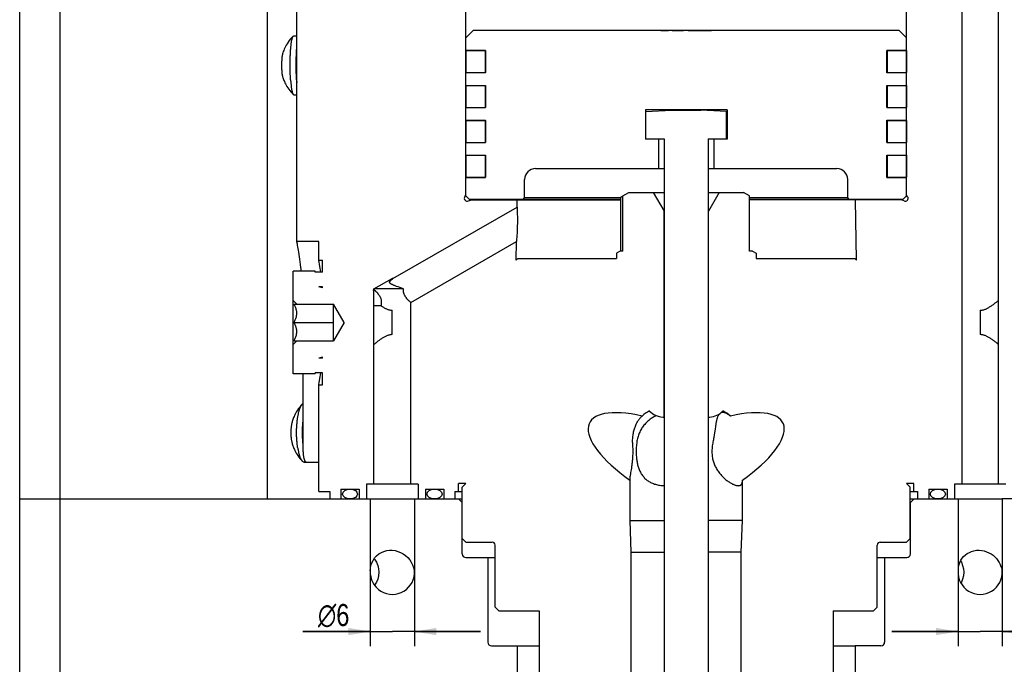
# Model space of a CAD drawing. Extents: x 0 to 1189, y 0 to 841.
# Tile 74 of 77: x 980 to 1114, y 517 to 604. Entities that reach past the tile are written whole.
import ezdxf

# ---------------------------------------------------------------- set-up
doc = ezdxf.new("R2010")
doc.units = 0
doc.header["$LTSCALE"] = 65.395
doc.layers.get('0').update_dxf_attribs({"linetype": 'CONTINUOUS'})
for name, color, linetype in [('MG46096_3D_N_45_R000_JG_BL12', 7, 'CONTINUOUS'), ('MG46_3D_PPU_WEB_BL11', 7, 'CONTINUOUS'), ('MG46_3D_PSUP_WEB_BL14', 7, 'CONTINUOUS')]:
    doc.layers.add(name, color=color, linetype=linetype)
doc.styles.get("Standard").update_dxf_attribs({"font": 'txt', "width": 0.8})
doc.styles.add('TEXTSTYLE_1', font='gdt', dxfattribs={"width": 0.8})
doc.dimstyles.new('DIMSTYLE_3', dxfattribs={"dimtxt": 3, "dimasz": 3, "dimexe": 2, "dimexo": 0, "dimgap": 0.75, "dimtad": 1, "dimtxsty": 'STANDARD', "dimblk": '_ARROW_FILLED', "dimblk1": '_ARROW_FILLED', "dimblk2": '_ARROW_FILLED', "dimcen": 0.09, "dimazin": 3, "dimtp": 0.1, "dimtm": 0.1, "dimtfac": 1, "dimtofl": 0, "dimtmove": 0, "dimatfit": 3, "dimtolj": 1})

# ---------------------------------------------------------------- blocks, each defined once
blk = doc.blocks.new('_ARROW_FILLED')
at = {"color": 0, "linetype": 'BYBLOCK'}
blk.add_solid([(0, 0), (-1, 0.167), (-1, -0.167)], dxfattribs=at)
blk = doc.blocks.new('*D18')
at = {"color": 2, "linetype": 'CONTINUOUS'}
for p, q in [((1108.2, 529.36), (1108.2, 519.08)), ((1114.2, 529.37), (1114.2, 519.08)), ((1108.2, 521.08), (1099.2, 521.08)), ((1099.2, 521.08), (1111.2, 521.08)), ((1124.54, 521.08), (1111.2, 521.08)), ((1114.2, 521.08), (1124.54, 521.08))]:
    blk.add_line(p, q, dxfattribs=at)
at = {"color": 2, "linetype": 'CONTINUOUS', "xscale": 3, "yscale": 3, "zscale": 3}
blk.add_blockref('_ARROW_FILLED', (1108.2, 521.08), dxfattribs=at)
at = {"color": 2, "linetype": 'CONTINUOUS', "xscale": 3, "yscale": 3, "zscale": 3, "rotation": 180}
blk.add_blockref('_ARROW_FILLED', (1114.2, 521.08), dxfattribs=at)
at = {"color": 2, "linetype": 'CONTINUOUS', "insert": (1118.19, 524.83), "char_height": 3, "width": 9.5357, "attachment_point": 1, "style": 'TEXTSTYLE_1'}
blk.add_mtext('{\\Fgdt;n}\\Ftxt;6', dxfattribs=at)
blk = doc.blocks.new('*D19')
at = {"color": 2, "linetype": 'CONTINUOUS'}
for p, q in [((1028.2, 529.37), (1028.2, 519.08)), ((1034.2, 529.37), (1034.2, 519.08)), ((1028.2, 521.08), (1019, 521.08)), ((1019, 521.08), (1031.2, 521.08)), ((1043.2, 521.08), (1031.2, 521.08)), ((1034.2, 521.08), (1043.2, 521.08))]:
    blk.add_line(p, q, dxfattribs=at)
at = {"color": 2, "linetype": 'CONTINUOUS', "xscale": 3, "yscale": 3, "zscale": 3}
blk.add_blockref('_ARROW_FILLED', (1028.2, 521.08), dxfattribs=at)
at = {"color": 2, "linetype": 'CONTINUOUS', "xscale": 3, "yscale": 3, "zscale": 3, "rotation": 180}
blk.add_blockref('_ARROW_FILLED', (1034.2, 521.08), dxfattribs=at)
at = {"color": 2, "linetype": 'CONTINUOUS', "insert": (1025.35, 524.83), "char_height": 3, "width": 9.5357, "attachment_point": 3, "style": 'TEXTSTYLE_1'}
blk.add_mtext('{\\Fgdt;n}\\Ftxt;6', dxfattribs=at)
blk = doc.blocks.new('MG46_3D_PPU_WEB_BL11', base_point=(604.15, 524.71))
at = {"layer": 'MG46_3D_PPU_WEB_BL11', "color": 7, "linetype": 'CONTINUOUS'}
for p, q in [((980.48, 443.15), (980.48, 539.15)), ((980.48, 539.15), (1034.2, 539.15)), ((986, 443.15), (986, 539.15)), ((1028.2, 539.15), (1028.2, 529.37)), ((1034.2, 539.15), (1034.2, 529.37)), ((1034.2, 539.15), (1040.7, 539.15)), ((1040.7, 538.65), (1040.2, 539.15)), ((1101.7, 539.15), (1102.1, 539.15)), ((1101.7, 538.65), (1102.2, 539.15)), ((1102.2, 539.15), (1114.2, 539.15)), ((1108.2, 539.15), (1108.2, 529.36)), ((1156.41, 539.15), (1114.2, 539.15)), ((1114.2, 539.15), (1114.2, 529.37)), ((1040.7, 531.65), (1040.7, 538.65)), ((1101.7, 531.65), (1101.7, 538.65)), ((1041.2, 531.15), (1045.2, 531.15)), ((1044.2, 531.15), (1044.2, 519.65)), ((1097.2, 531.15), (1101.2, 531.15)), ((1098.2, 531.15), (1098.2, 519.65)), ((1108.53, 530.7), (1108.65, 530.52)), ((1108.65, 530.52), (1108.82, 530.08)), ((1044.7, 519.15), (1051.2, 519.15)), ((1048.2, 519.15), (1048.2, 460.37)), ((1091.2, 519.15), (1094.15, 519.15)), ((1097.7, 519.15), (1094.2, 519.15)), ((1094.2, 519.15), (1094.2, 460.37))]:
    blk.add_line(p, q, dxfattribs=at)
for points in [[(1028.2, 529.36), (1028.22, 529.71), (1028.29, 530.06), (1028.4, 530.42), (1028.57, 530.77), (1028.79, 531.1), (1029.06, 531.4), (1029.36, 531.65), (1029.7, 531.85), (1030.06, 532), (1030.43, 532.1), (1030.8, 532.15), (1030.99, 532.15)], [(1030.99, 532.15), (1031.18, 532.15), (1031.57, 532.1), (1031.94, 532), (1032.31, 531.86), (1032.67, 531.66), (1033, 531.43), (1033.3, 531.15), (1033.56, 530.84), (1033.78, 530.51), (1033.95, 530.16), (1034.07, 529.82)], [(1108.26, 529.94), (1108.33, 530.23), (1108.44, 530.5), (1108.57, 530.78), (1108.75, 531.05), (1108.95, 531.29), (1109.19, 531.51), (1109.44, 531.7), (1109.73, 531.86), (1110.03, 531.99), (1110.36, 532.09), (1110.7, 532.14), (1110.99, 532.15)], [(1110.99, 532.15), (1111.06, 532.15), (1111.41, 532.12), (1111.75, 532.06), (1112.08, 531.95), (1112.4, 531.82), (1112.69, 531.65), (1112.95, 531.46), (1113.2, 531.25), (1113.43, 531.01), (1113.62, 530.75), (1113.79, 530.48), (1113.93, 530.22), (1114.03, 529.94)], [(1028.72, 531), (1028.79, 530.92), (1029.03, 530.52), (1029.21, 530.08), (1029.32, 529.62), (1029.36, 529.15)], [(1034.07, 529.82), (1034.15, 529.48), (1034.2, 529.15)], [(1108.82, 530.08), (1108.93, 529.62), (1108.97, 529.15)], [(1114.03, 529.94), (1114.09, 529.75), (1114.14, 529.56), (1114.17, 529.36)], [(1029.36, 529.15), (1029.32, 528.68), (1029.21, 528.23), (1029.03, 527.79), (1028.79, 527.39), (1028.78, 527.38)], [(1108.97, 529.15), (1108.93, 528.68), (1108.82, 528.23), (1108.65, 527.79), (1108.58, 527.69)]]:
    blk.add_lwpolyline(points, dxfattribs=at)
for centre, start, end in [((1041.2, 531.65), 180, 270), ((1101.2, 531.65), 270, 360), ((1044.7, 519.65), 180, 270), ((1097.7, 519.65), 270, 360)]:
    blk.add_arc(centre, 0.5, start, end, dxfattribs=at)
for centre, start_param in [((1031.2, 529.15), 3.072884), ((1111.2, 529.15), 3.071916)]:
    blk.add_ellipse(centre, major_axis=(3.01, 0), ratio=0.997564, start_param=start_param, end_param=6.351996, dxfattribs=at)
blk = doc.blocks.new('MG46096_3D_N_45_R000_JG_BL12', base_point=(605.63, 511.41))
at = {"layer": 'MG46096_3D_N_45_R000_JG_BL12', "color": 7, "linetype": 'CONTINUOUS'}
for p, q in [((1018.2, 574.15), (1018.2, 628.7)), ((1108.7, 621.35), (1108.7, 541.15)), ((1113.7, 541.15), (1113.7, 621.35)), ((1041.2, 580.49), (1041.2, 619.85)), ((1101.2, 580.49), (1101.2, 619.85)), ((1017.78, 602.15), (1018.2, 602.15)), ((1041.21, 601.9), (1042.21, 602.9)), ((1041.21, 600.17), (1041.21, 601.9)), ((1100.19, 602.9), (1042.21, 602.9)), ((1067.74, 602.85), (1067.74, 602.9)), ((1068.79, 602.85), (1067.74, 602.85)), ((1068.2, 602.9), (1068.2, 602.85)), ((1068.75, 602.9), (1068.75, 602.85)), ((1068.79, 602.85), (1068.79, 602.9)), ((1069.29, 602.85), (1069.29, 602.9)), ((1070.84, 602.85), (1069.29, 602.85)), ((1069.37, 602.9), (1069.37, 602.85)), ((1069.62, 602.9), (1069.62, 602.85)), ((1069.9, 602.9), (1069.9, 602.85)), ((1070.21, 602.9), (1070.21, 602.85)), ((1070.45, 602.9), (1070.45, 602.85)), ((1070.63, 602.9), (1070.63, 602.85)), ((1070.84, 602.85), (1070.84, 602.9)), ((1071.46, 602.85), (1071.46, 602.9)), ((1074.66, 602.85), (1071.46, 602.85)), ((1072.58, 602.9), (1072.58, 602.85)), ((1074.66, 602.85), (1074.66, 602.9)), ((1101.19, 601.9), (1100.19, 602.9)), ((1101.19, 600.17), (1101.19, 601.9)), ((1018.12, 598.93), (1018.13, 599.19)), ((1043.9, 600.17), (1041.21, 600.17)), ((1041.21, 600.15), (1041.21, 597.16)), ((1041.21, 600.15), (1043.9, 600.15)), ((1043.86, 600.15), (1043.86, 597.16)), ((1043.9, 597.14), (1043.9, 600.17)), ((1098.5, 597.14), (1098.5, 600.17)), ((1101.19, 600.17), (1098.5, 600.17)), ((1098.5, 600.15), (1101.19, 600.15)), ((1098.54, 600.15), (1098.54, 597.16)), ((1101.19, 600.15), (1101.19, 597.16)), ((1017.29, 598.68), (1017.3, 598.93)), ((1017.29, 598.42), (1017.29, 598.68)), ((1017.29, 598.15), (1017.29, 598.42)), ((1017.29, 597.89), (1017.29, 598.15)), ((1017.29, 597.63), (1017.29, 597.89)), ((1018.11, 598.68), (1018.12, 598.93)), ((1018.11, 598.42), (1018.11, 598.68)), ((1018.11, 598.15), (1018.11, 598.42)), ((1018.11, 597.89), (1018.11, 598.15)), ((1018.11, 597.63), (1018.11, 597.89)), ((1017.3, 597.37), (1017.29, 597.63)), ((1017.3, 597.12), (1017.3, 597.37)), ((1017.31, 596.87), (1017.3, 597.12)), ((1018.12, 597.37), (1018.11, 597.63)), ((1018.13, 597.12), (1018.12, 597.37)), ((1018.14, 596.87), (1018.13, 597.12)), ((1041.21, 597.16), (1043.9, 597.16)), ((1041.21, 595.42), (1041.21, 597.14)), ((1043.9, 597.14), (1041.21, 597.14)), ((1098.5, 597.16), (1101.19, 597.16)), ((1101.19, 597.14), (1098.5, 597.14)), ((1101.19, 595.42), (1101.19, 597.14)), ((1041.21, 595.42), (1043.9, 595.42)), ((1041.21, 595.4), (1041.21, 592.41)), ((1041.21, 595.4), (1043.9, 595.4)), ((1043.86, 595.4), (1043.86, 592.41)), ((1043.9, 592.39), (1043.9, 595.42)), ((1098.5, 592.39), (1098.5, 595.42)), ((1098.5, 595.42), (1101.19, 595.42)), ((1098.5, 595.4), (1101.19, 595.4)), ((1098.54, 595.4), (1098.54, 592.41)), ((1101.19, 595.4), (1101.19, 592.41)), ((1017.78, 594.15), (1018.2, 594.15)), ((1041.21, 592.41), (1043.9, 592.41)), ((1041.21, 590.67), (1041.21, 592.39)), ((1041.21, 592.39), (1043.9, 592.39)), ((1098.5, 592.41), (1101.19, 592.41)), ((1098.5, 592.39), (1101.19, 592.39)), ((1101.19, 590.67), (1101.19, 592.39)), ((1065.64, 592.1), (1065.64, 588.1)), ((1076.77, 592.1), (1065.64, 592.1)), ((1065.7, 591.87), (1069.2, 592.05)), ((1065.7, 588.15), (1065.7, 591.87)), ((1069.2, 592.05), (1073.2, 592.05)), ((1076.7, 591.87), (1073.2, 592.05)), ((1076.7, 588.15), (1076.7, 591.87)), ((1076.77, 592.1), (1076.77, 588.1)), ((1041.21, 590.67), (1043.9, 590.67)), ((1041.21, 590.65), (1041.21, 587.66)), ((1041.21, 590.65), (1043.9, 590.65)), ((1043.86, 590.65), (1043.86, 587.66)), ((1043.9, 587.64), (1043.9, 590.67)), ((1098.5, 587.64), (1098.5, 590.67)), ((1098.5, 590.67), (1101.19, 590.67)), ((1098.5, 590.65), (1101.19, 590.65)), ((1098.54, 590.65), (1098.54, 587.66)), ((1101.19, 590.65), (1101.19, 587.66)), ((1041.21, 587.66), (1043.9, 587.66)), ((1041.21, 585.92), (1041.21, 587.64)), ((1041.21, 587.64), (1043.9, 587.64)), ((1068.2, 588.1), (1065.64, 588.1)), ((1065.7, 588.15), (1068.2, 588.15)), ((1067.45, 588.1), (1067.45, 584.1)), ((1068.2, 588.15), (1068.2, 472.29)), ((1074.2, 588.15), (1074.2, 472.29)), ((1074.2, 588.15), (1076.7, 588.15)), ((1076.77, 588.1), (1074.2, 588.1)), ((1074.95, 588.1), (1074.95, 584.1)), ((1098.5, 587.66), (1101.19, 587.66)), ((1098.5, 587.64), (1101.19, 587.64)), ((1101.19, 585.92), (1101.19, 587.64)), ((1041.21, 585.92), (1043.9, 585.92)), ((1041.21, 585.9), (1041.21, 582.91)), ((1041.21, 585.9), (1043.9, 585.9)), ((1043.86, 585.9), (1043.86, 582.91)), ((1043.9, 582.89), (1043.9, 585.92)), ((1098.5, 582.89), (1098.5, 585.92)), ((1098.5, 585.92), (1101.19, 585.92)), ((1098.5, 585.9), (1101.19, 585.9)), ((1098.54, 585.9), (1098.54, 582.91)), ((1101.19, 585.9), (1101.19, 582.91)), ((1050.7, 584.1), (1068.2, 584.1)), ((1074.2, 584.1), (1091.7, 584.1)), ((1041.21, 582.91), (1043.9, 582.91)), ((1041.21, 580.4), (1041.21, 582.89)), ((1041.21, 582.89), (1043.9, 582.89)), ((1049.2, 580.1), (1049.2, 582.6)), ((1093.2, 580.1), (1093.2, 582.6)), ((1098.5, 582.91), (1101.19, 582.91)), ((1098.5, 582.89), (1101.19, 582.89)), ((1101.19, 580.4), (1101.19, 582.89)), ((1041.06, 580.27), (1041.2, 580.49)), ((1041.71, 579.9), (1041.21, 580.4)), ((1062.57, 580.38), (1063.4, 580.85)), ((1062.57, 572.85), (1062.57, 580.38)), ((1063.4, 580.85), (1068.2, 580.85)), ((1066.7, 580.85), (1068.18, 578.3)), ((1074.2, 580.85), (1079, 580.85)), ((1075.7, 580.85), (1074.23, 578.3)), ((1079.83, 580.38), (1079, 580.85)), ((1079.83, 572.85), (1079.83, 580.38)), ((1100.69, 579.9), (1101.19, 580.4)), ((1101.34, 580.27), (1101.2, 580.49)), ((1041.56, 579.69), (1041.96, 579.85)), ((1062.24, 579.9), (1041.71, 579.9)), ((1041.96, 579.85), (1062.24, 579.85)), ((1048.17, 578.85), (1048.19, 579.85)), ((1049, 579.9), (1049.2, 580.1)), ((1062.24, 580.1), (1049.2, 580.1)), ((1062.24, 580.16), (1062.24, 572.85)), ((1093.2, 580.1), (1079.83, 580.1)), ((1100.69, 579.9), (1079.83, 579.9)), ((1100.45, 579.85), (1079.83, 579.85)), ((1093.4, 579.9), (1093.2, 580.1)), ((1094.36, 571.63), (1094.22, 579.85)), ((1100.85, 579.69), (1100.45, 579.85)), ((1031.29, 569.11), (1048.17, 578.85)), ((1048.17, 578.85), (1048.18, 578.76)), ((1048.18, 578.76), (1048.18, 578.61)), ((1048.18, 578.61), (1048.19, 578.47)), ((1048.19, 578.47), (1048.2, 578.28)), ((1048.2, 578.28), (1048.2, 578.14)), ((1048.2, 578.14), (1048.21, 577.99)), ((1048.21, 577.99), (1048.21, 577.81)), ((1048.21, 577.81), (1048.22, 577.63)), ((1048.22, 577.63), (1048.22, 577.44)), ((1068.18, 550.25), (1068.18, 578.3)), ((1068.18, 578.3), (1068.2, 578.3)), ((1074.23, 550.25), (1074.23, 578.3)), ((1048.22, 576.56), (1048.21, 576.33)), ((1048.21, 576.33), (1048.21, 576.1)), ((1048.22, 577.44), (1048.22, 577.23)), ((1048.22, 577.23), (1048.22, 577.01)), ((1048.22, 577.01), (1048.22, 576.79)), ((1048.22, 576.79), (1048.22, 576.56)), ((1048.15, 574.91), (1048.13, 574.7)), ((1048.16, 575.08), (1048.15, 574.91)), ((1048.17, 575.26), (1048.16, 575.08)), ((1048.18, 575.46), (1048.17, 575.26)), ((1048.19, 575.66), (1048.18, 575.46)), ((1048.2, 575.88), (1048.19, 575.66)), ((1048.21, 576.1), (1048.2, 575.88)), ((1021.2, 574.15), (1018.2, 574.15)), ((1018.28, 573.79), (1018.26, 573.92)), ((1018.31, 573.63), (1018.28, 573.79)), ((1018.35, 573.44), (1018.31, 573.63)), ((1021.2, 571.65), (1021.2, 574.15)), ((1033.7, 565.88), (1048.09, 574.19)), ((1048.04, 571.63), (1048.09, 574.19)), ((1048.1, 574.35), (1048.09, 574.19)), ((1048.12, 574.52), (1048.1, 574.35)), ((1048.13, 574.7), (1048.12, 574.52)), ((1018.39, 573.23), (1018.35, 573.44)), ((1018.43, 572.98), (1018.39, 573.23)), ((1018.47, 572.72), (1018.43, 572.98)), ((1018.52, 572.42), (1018.47, 572.72)), ((1018.56, 572.1), (1018.52, 572.42)), ((1062.2, 572.85), (1061.7, 572.57)), ((1061.7, 572.57), (1061.7, 571.85)), ((1062.57, 572.85), (1062.2, 572.85)), ((1080.2, 572.85), (1079.83, 572.85)), ((1080.2, 572.85), (1080.7, 572.57)), ((1080.7, 572.57), (1080.7, 571.85)), ((1018.61, 571.76), (1018.56, 572.1)), ((1018.66, 571.4), (1018.61, 571.76)), ((1018.71, 571.02), (1018.66, 571.4)), ((1021.22, 571.56), (1021.2, 571.65)), ((1021.2, 571.65), (1021.7, 571.65)), ((1021.26, 571.34), (1021.22, 571.56)), ((1021.29, 571.09), (1021.26, 571.34)), ((1021.34, 570.78), (1021.29, 571.09)), ((1021.7, 570.01), (1021.7, 571.65)), ((1048.27, 571.85), (1048.04, 571.63)), ((1048.27, 571.85), (1061.7, 571.85)), ((1080.7, 571.85), (1094.13, 571.85)), ((1094.13, 571.85), (1094.36, 571.63)), ((1017.7, 556.15), (1017.7, 570.15)), ((1020.7, 570.15), (1017.7, 570.15)), ((1020.7, 570.01), (1020.7, 570.15)), ((1021.7, 570.01), (1020.7, 570.01)), ((1021.38, 570.54), (1021.34, 570.78)), ((1021.42, 570.27), (1021.38, 570.54)), ((1021.46, 570.01), (1021.42, 570.27)), ((1028.7, 567.71), (1031.2, 569.15)), ((1031.13, 569), (1031.16, 569.02)), ((1031.16, 569.02), (1031.18, 569.03)), ((1031.29, 569.11), (1031.2, 569.15)), ((1031.22, 569.06), (1031.24, 569.08)), ((1031.24, 569.08), (1031.27, 569.09)), ((1021.7, 567.88), (1021.2, 568.02)), ((1021.7, 568.02), (1021.2, 568.02)), ((1021.7, 567.88), (1021.7, 568.02)), ((1028.59, 567.55), (1028.7, 567.61)), ((1028.7, 567.44), (1028.59, 567.55)), ((1028.7, 567.61), (1028.7, 567.71)), ((1032.7, 567.71), (1028.7, 567.71)), ((1028.7, 567.61), (1028.7, 567.61)), ((1028.7, 567.61), (1028.74, 567.58)), ((1028.7, 541.15), (1028.7, 567.44)), ((1032.22, 567.89), (1031.99, 567.98)), ((1032.58, 567.75), (1032.22, 567.89)), ((1032.7, 567.71), (1032.58, 567.75)), ((1018.2, 565.65), (1017.7, 566.15)), ((1017.82, 565.65), (1023.2, 565.65)), ((1023.2, 560.65), (1023.2, 565.65)), ((1024.65, 563.15), (1023.2, 565.65)), ((1033.7, 565.88), (1033.67, 565.91)), ((1033.7, 541.15), (1033.7, 565.88)), ((1033.7, 565.88), (1033.7, 565.88)), ((1113.43, 565.93), (1113.51, 565.99)), ((1113.51, 565.99), (1113.57, 566.05)), ((1113.57, 566.05), (1113.65, 566.11)), ((1113.65, 566.11), (1113.7, 566.15)), ((1031.2, 561.5), (1031.2, 564.81)), ((1111.2, 564.81), (1111.2, 561.5)), ((1017.82, 563.15), (1023.2, 563.15)), ((1024.65, 563.15), (1023.2, 560.65)), ((1018.2, 560.65), (1017.7, 560.15)), ((1017.82, 560.65), (1023.2, 560.65)), ((1028.76, 560.2), (1028.7, 560.15)), ((1028.83, 560.26), (1028.76, 560.2)), ((1028.9, 560.31), (1028.83, 560.26)), ((1028.98, 560.38), (1028.9, 560.31)), ((1113.43, 560.38), (1113.33, 560.46)), ((1113.51, 560.31), (1113.43, 560.38)), ((1113.57, 560.26), (1113.51, 560.31)), ((1113.65, 560.2), (1113.57, 560.26)), ((1113.7, 560.15), (1113.65, 560.2)), ((1021.7, 558.42), (1021.2, 558.29)), ((1021.7, 558.29), (1021.2, 558.29)), ((1021.7, 558.29), (1021.7, 558.42)), ((1020.7, 556.15), (1017.7, 556.15)), ((1019.07, 546.07), (1019.07, 556.15)), ((1020.7, 556.15), (1020.7, 556.29)), ((1021.7, 556.29), (1020.7, 556.29)), ((1021.42, 556.04), (1021.46, 556.29)), ((1021.7, 554.65), (1021.7, 556.29)), ((1021.21, 554.69), (1021.26, 554.97)), ((1021.26, 554.97), (1021.29, 555.21)), ((1021.29, 555.21), (1021.34, 555.53)), ((1021.34, 555.53), (1021.38, 555.77)), ((1021.38, 555.77), (1021.42, 556.04)), ((1021.2, 554.65), (1021.21, 554.69)), ((1021.2, 540.15), (1021.2, 554.65)), ((1021.2, 554.65), (1021.7, 554.65)), ((1066.2, 551.09), (1066.2, 551.12)), ((1076.2, 551.09), (1076.2, 551.12)), ((1068, 550.25), (1068.2, 550.25)), ((1074.2, 550.25), (1074.4, 550.25)), ((1075.13, 548.68), (1075, 547.82)), ((1019.21, 544.15), (1021.2, 544.15)), ((1063.68, 542.74), (1063.74, 543.09)), ((1063.74, 543.09), (1063.78, 543.33)), ((1063.55, 536.2), (1063.55, 541.67)), ((1063.64, 542.51), (1063.68, 542.74)), ((1078.85, 536.2), (1078.85, 541.67)), ((1021.2, 540.15), (1022.7, 540.15)), ((1022.7, 540.15), (1022.7, 539.15)), ((1024.2, 540.45), (1024.2, 539.15)), ((1024.2, 540.45), (1026.7, 540.45)), ((1026.7, 540.45), (1026.7, 539.15)), ((1027.7, 541.15), (1027.7, 539.15)), ((1034.7, 541.15), (1027.7, 541.15)), ((1034.7, 541.15), (1034.7, 539.15)), ((1035.7, 540.45), (1035.7, 539.15)), ((1035.7, 540.45), (1038.2, 540.45)), ((1038.2, 540.45), (1038.2, 539.15)), ((1039.7, 540.15), (1039.7, 539.15)), ((1039.7, 540.15), (1040.7, 540.15)), ((1040.2, 540.15), (1040.2, 541.25)), ((1041.2, 541.25), (1040.2, 541.25)), ((1041.2, 541.25), (1040.7, 540.75)), ((1040.7, 533.75), (1040.7, 540.75)), ((1102.2, 541.25), (1101.2, 541.25)), ((1101.2, 541.25), (1101.7, 540.75)), ((1101.7, 533.75), (1101.7, 540.75)), ((1101.7, 540.15), (1102.7, 540.15)), ((1102.2, 540.15), (1102.2, 541.25)), ((1102.7, 540.15), (1102.7, 539.15)), ((1104.2, 540.45), (1106.7, 540.45)), ((1104.2, 540.45), (1104.2, 539.15)), ((1106.7, 540.45), (1106.7, 539.15)), ((1114.7, 541.15), (1107.7, 541.15)), ((1107.7, 541.15), (1107.7, 539.15)), ((1022.7, 539.15), (1024.2, 539.15)), ((1026.7, 539.15), (1027.7, 539.15)), ((1034.7, 539.15), (1035.7, 539.15)), ((1038.2, 539.15), (1039.7, 539.15)), ((1102.7, 539.15), (1104.2, 539.15)), ((1106.7, 539.15), (1107.7, 539.15)), ((1063.7, 531.9), (1063.55, 536.2)), ((1063.55, 536.2), (1068.2, 536.2)), ((1078.85, 536.2), (1074.2, 536.2)), ((1078.7, 531.9), (1078.85, 536.2)), ((1041.2, 533.25), (1040.7, 533.75)), ((1101.2, 533.25), (1101.7, 533.75)), ((1041.2, 533.25), (1044.8, 533.25)), ((1045.2, 524.4), (1045.2, 532.85)), ((1097.2, 524.4), (1097.2, 532.85)), ((1097.6, 533.25), (1101.2, 533.25)), ((1063.7, 531.9), (1068.2, 531.9)), ((1063.7, 456.15), (1063.7, 531.9)), ((1078.7, 531.9), (1074.2, 531.9)), ((1078.7, 456.15), (1078.7, 531.9)), ((1045.7, 523.9), (1045.2, 524.4)), ((1096.7, 523.9), (1097.2, 524.4)), ((1045.7, 523.9), (1051.2, 523.9)), ((1051.2, 523.9), (1051.2, 464.25)), ((1091.2, 523.9), (1096.7, 523.9)), ((1091.2, 523.9), (1091.2, 464.25))]:
    blk.add_line(p, q, dxfattribs=at)
for points in [[(1017.72, 602.13), (1017.53, 601.93), (1017.35, 601.73), (1017.18, 601.51), (1017.02, 601.3), (1016.88, 601.09), (1016.76, 600.88), (1016.66, 600.69), (1016.57, 600.51), (1016.49, 600.33), (1016.42, 600.16), (1016.36, 600.01), (1016.31, 599.86), (1016.27, 599.72), (1016.24, 599.59)], [(1017.3, 598.93), (1017.3, 599.19), (1017.31, 599.32), (1017.31, 599.44), (1017.32, 599.56), (1017.32, 599.68), (1017.33, 599.81), (1017.34, 599.92), (1017.35, 600.04), (1017.35, 600.15), (1017.36, 600.27), (1017.37, 600.38), (1017.38, 600.48), (1017.39, 600.59), (1017.4, 600.69), (1017.41, 600.79), (1017.42, 600.89), (1017.43, 600.98), (1017.44, 601.07), (1017.45, 601.16), (1017.47, 601.25), (1017.48, 601.33), (1017.49, 601.41), (1017.5, 601.48), (1017.52, 601.55), (1017.53, 601.62), (1017.55, 601.68), (1017.56, 601.74), (1017.57, 601.8), (1017.59, 601.85), (1017.6, 601.9), (1017.62, 601.94), (1017.63, 601.98), (1017.65, 602.02), (1017.66, 602.05), (1017.68, 602.08), (1017.7, 602.1), (1017.71, 602.12)], [(1017.72, 602.13), (1017.73, 602.13), (1017.74, 602.15), (1017.76, 602.15), (1017.78, 602.15)], [(1018.13, 599.19), (1018.14, 599.44), (1018.14, 599.56), (1018.15, 599.68), (1018.15, 599.81), (1018.16, 599.92), (1018.17, 600.04), (1018.18, 600.15), (1018.18, 600.27), (1018.19, 600.38), (1018.2, 600.48), (1018.2, 600.5)], [(1016.22, 599.52), (1016.21, 599.49), (1016.21, 599.45), (1016.2, 599.41), (1016.19, 599.37), (1016.19, 599.33), (1016.18, 599.28), (1016.18, 599.24), (1016.17, 599.19), (1016.16, 599.14), (1016.16, 599.09), (1016.16, 599.04), (1016.15, 598.98), (1016.15, 598.92), (1016.14, 598.87), (1016.14, 598.81), (1016.14, 598.75), (1016.13, 598.69), (1016.13, 598.63), (1016.13, 598.56), (1016.13, 598.5), (1016.13, 598.44), (1016.12, 598.37), (1016.12, 598.31), (1016.12, 598.24), (1016.12, 598.18), (1016.12, 598.11), (1016.12, 598.05), (1016.12, 597.98), (1016.12, 597.92), (1016.13, 597.85), (1016.13, 597.79), (1016.13, 597.72), (1016.13, 597.66), (1016.13, 597.6), (1016.14, 597.54), (1016.14, 597.48), (1016.14, 597.42), (1016.15, 597.37)], [(1016.24, 599.59), (1016.23, 599.58), (1016.23, 599.55), (1016.22, 599.52)], [(1016.15, 597.37), (1016.15, 597.31), (1016.16, 597.26), (1016.16, 597.2), (1016.17, 597.15), (1016.17, 597.1), (1016.18, 597.05), (1016.18, 597.01), (1016.19, 596.96), (1016.19, 596.92), (1016.2, 596.88), (1016.21, 596.85), (1016.21, 596.81), (1016.22, 596.78), (1016.23, 596.75), (1016.24, 596.72)], [(1016.24, 596.72), (1016.27, 596.6), (1016.3, 596.48), (1016.35, 596.36), (1016.39, 596.22), (1016.45, 596.08), (1016.51, 595.93), (1016.58, 595.77), (1016.66, 595.61), (1016.76, 595.44), (1016.86, 595.26), (1016.98, 595.07), (1017.11, 594.89), (1017.25, 594.7), (1017.4, 594.52), (1017.55, 594.35), (1017.72, 594.18)], [(1017.35, 596.15), (1017.35, 596.27), (1017.34, 596.39), (1017.33, 596.5), (1017.32, 596.62), (1017.32, 596.75), (1017.31, 596.87)], [(1018.18, 596.15), (1018.17, 596.27), (1018.16, 596.39), (1018.15, 596.5), (1018.15, 596.62), (1018.14, 596.75), (1018.14, 596.87)], [(1017.35, 596.15), (1017.36, 596.04), (1017.37, 595.93), (1017.38, 595.82), (1017.39, 595.72), (1017.4, 595.62), (1017.41, 595.52), (1017.42, 595.42), (1017.43, 595.33), (1017.44, 595.23), (1017.45, 595.15), (1017.47, 595.06), (1017.48, 594.98), (1017.49, 594.9), (1017.5, 594.83), (1017.52, 594.76), (1017.53, 594.69), (1017.55, 594.63), (1017.56, 594.57), (1017.57, 594.51), (1017.59, 594.46), (1017.6, 594.41), (1017.62, 594.37), (1017.63, 594.33), (1017.65, 594.29), (1017.66, 594.26), (1017.68, 594.23), (1017.7, 594.21), (1017.71, 594.19), (1017.72, 594.18)], [(1018.18, 596.15), (1018.18, 596.04), (1018.19, 595.93), (1018.2, 595.82), (1018.2, 595.81)], [(1017.72, 594.18), (1017.73, 594.17), (1017.74, 594.16), (1017.76, 594.16), (1017.78, 594.15)], [(1062.24, 580.16), (1062.3, 580.2), (1062.35, 580.24), (1062.41, 580.27), (1062.46, 580.31), (1062.52, 580.34), (1062.57, 580.38)], [(1018.26, 573.92), (1018.25, 573.98), (1018.24, 574.03), (1018.23, 574.07), (1018.22, 574.1), (1018.21, 574.12), (1018.21, 574.14), (1018.21, 574.15)], [(1018.81, 570.15), (1018.8, 570.2), (1018.78, 570.42), (1018.76, 570.62), (1018.71, 571.02)], [(1031.99, 567.98), (1031.77, 568.06), (1031.68, 568.1), (1031.58, 568.13), (1031.5, 568.17), (1031.42, 568.2), (1031.34, 568.23), (1031.27, 568.27), (1031.21, 568.3), (1031.15, 568.32), (1031.1, 568.35), (1031.05, 568.38), (1031.01, 568.4), (1030.97, 568.43), (1030.94, 568.45), (1030.91, 568.47), (1030.89, 568.49), (1030.87, 568.51), (1030.85, 568.53), (1030.84, 568.55), (1030.83, 568.57), (1030.82, 568.59), (1030.82, 568.6), (1030.81, 568.62), (1030.81, 568.64), (1030.82, 568.66), (1030.82, 568.68), (1030.83, 568.7), (1030.84, 568.72), (1030.85, 568.74), (1030.87, 568.76), (1030.89, 568.78), (1030.91, 568.8), (1030.93, 568.83), (1030.95, 568.85), (1030.97, 568.86), (1030.99, 568.88), (1031.01, 568.9), (1031.02, 568.91), (1031.04, 568.93), (1031.06, 568.94), (1031.07, 568.95), (1031.09, 568.96), (1031.1, 568.98), (1031.12, 568.99), (1031.13, 569)], [(1031.18, 569.03), (1031.21, 569.05), (1031.22, 569.06)], [(1031.27, 569.09), (1031.29, 569.11), (1031.29, 569.11)], [(1028.74, 567.58), (1028.78, 567.55), (1028.8, 567.53), (1028.83, 567.5), (1028.86, 567.48), (1028.89, 567.45), (1028.92, 567.42), (1028.96, 567.38), (1029, 567.34), (1029.04, 567.3), (1029.08, 567.26), (1029.12, 567.21), (1029.16, 567.17), (1029.21, 567.12), (1029.25, 567.06), (1029.29, 567.01), (1029.34, 566.95), (1029.38, 566.9), (1029.42, 566.84), (1029.45, 566.78), (1029.49, 566.72), (1029.52, 566.66), (1029.55, 566.6), (1029.57, 566.54), (1029.6, 566.48), (1029.62, 566.42), (1029.64, 566.35), (1029.66, 566.29), (1029.67, 566.23), (1029.68, 566.16), (1029.69, 566.09), (1029.7, 566.02), (1029.7, 565.94), (1029.7, 565.87), (1029.7, 565.79), (1029.69, 565.7), (1029.69, 565.61), (1029.67, 565.52), (1029.66, 565.42)], [(1033.67, 565.91), (1033.63, 565.94), (1033.61, 565.96), (1033.59, 565.98), (1033.56, 566.01), (1033.54, 566.03), (1033.5, 566.06), (1033.47, 566.09), (1033.44, 566.13), (1033.4, 566.16), (1033.36, 566.2), (1033.32, 566.25), (1033.28, 566.29), (1033.24, 566.34), (1033.2, 566.38), (1033.15, 566.43), (1033.11, 566.49), (1033.07, 566.54), (1033.03, 566.59), (1033, 566.65), (1032.96, 566.7), (1032.93, 566.76), (1032.9, 566.82), (1032.87, 566.87), (1032.84, 566.93), (1032.82, 566.99), (1032.8, 567.05), (1032.78, 567.11), (1032.76, 567.17), (1032.74, 567.23), (1032.73, 567.29), (1032.72, 567.35), (1032.71, 567.42), (1032.71, 567.49), (1032.7, 567.56), (1032.7, 567.63), (1032.7, 567.71)], [(1017.82, 563.15), (1017.88, 563.27), (1017.94, 563.38), (1017.99, 563.49), (1018.03, 563.6), (1018.08, 563.7), (1018.11, 563.81), (1018.14, 563.92), (1018.16, 564.02), (1018.18, 564.12), (1018.19, 564.22), (1018.2, 564.32), (1018.2, 564.42), (1018.2, 564.52), (1018.19, 564.62), (1018.18, 564.72), (1018.16, 564.82), (1018.13, 564.92), (1018.1, 565.02), (1018.07, 565.12), (1018.03, 565.22), (1017.99, 565.32), (1017.94, 565.43), (1017.88, 565.54), (1017.82, 565.65)], [(1111.2, 564.81), (1111.27, 564.81), (1111.34, 564.82), (1111.41, 564.83), (1111.49, 564.84), (1111.56, 564.85), (1111.64, 564.87), (1111.72, 564.89), (1111.8, 564.92), (1111.88, 564.94), (1111.96, 564.98), (1112.05, 565.01), (1112.13, 565.06), (1112.22, 565.1), (1112.31, 565.15), (1112.4, 565.2), (1112.49, 565.26), (1112.59, 565.31), (1112.68, 565.37), (1112.76, 565.43), (1112.85, 565.49), (1112.93, 565.55), (1113.01, 565.61), (1113.08, 565.66), (1113.15, 565.71), (1113.21, 565.76), (1113.27, 565.81), (1113.33, 565.85), (1113.43, 565.93)], [(1029.66, 565.42), (1029.48, 565.41), (1029.31, 565.4), (1029.15, 565.39), (1028.99, 565.39), (1028.84, 565.39), (1028.7, 565.39)], [(1029.66, 565.42), (1029.74, 565.37), (1029.82, 565.31), (1029.91, 565.26), (1030, 565.21), (1030.08, 565.16), (1030.17, 565.11), (1030.25, 565.07), (1030.33, 565.03), (1030.41, 564.99), (1030.49, 564.96), (1030.57, 564.93), (1030.65, 564.9), (1030.72, 564.88), (1030.79, 564.86), (1030.87, 564.85), (1030.94, 564.83), (1031, 564.82), (1031.07, 564.82), (1031.14, 564.81), (1031.2, 564.81)], [(1017.82, 560.65), (1017.88, 560.77), (1017.94, 560.88), (1017.99, 560.99), (1018.03, 561.1), (1018.08, 561.2), (1018.11, 561.31), (1018.14, 561.42), (1018.16, 561.52), (1018.18, 561.62), (1018.19, 561.72), (1018.2, 561.82), (1018.2, 561.92), (1018.2, 562.02), (1018.19, 562.12), (1018.18, 562.22), (1018.16, 562.32), (1018.13, 562.42), (1018.1, 562.52), (1018.07, 562.62), (1018.03, 562.72), (1017.99, 562.82), (1017.94, 562.93), (1017.88, 563.04), (1017.82, 563.15)], [(1031.2, 561.5), (1031.13, 561.49), (1031.06, 561.49), (1030.99, 561.48), (1030.92, 561.47), (1030.84, 561.46), (1030.77, 561.44), (1030.69, 561.42), (1030.61, 561.39), (1030.53, 561.36), (1030.44, 561.33), (1030.36, 561.29), (1030.27, 561.25), (1030.18, 561.21), (1030.09, 561.16), (1030, 561.11), (1029.91, 561.05), (1029.82, 560.99), (1029.73, 560.94), (1029.64, 560.88), (1029.56, 560.82), (1029.47, 560.76), (1029.4, 560.7), (1029.32, 560.65), (1029.25, 560.6), (1029.19, 560.55), (1029.13, 560.5), (1029.08, 560.46), (1028.98, 560.38)], [(1113.33, 560.46), (1113.27, 560.5), (1113.21, 560.55), (1113.15, 560.6), (1113.08, 560.65), (1113.01, 560.7), (1112.93, 560.76), (1112.85, 560.82), (1112.76, 560.88), (1112.68, 560.94), (1112.59, 560.99), (1112.49, 561.05), (1112.4, 561.11), (1112.31, 561.16), (1112.22, 561.21), (1112.13, 561.25), (1112.05, 561.29), (1111.96, 561.33), (1111.88, 561.36), (1111.79, 561.39), (1111.72, 561.42), (1111.64, 561.44), (1111.56, 561.46), (1111.49, 561.47), (1111.41, 561.48), (1111.34, 561.49), (1111.27, 561.49), (1111.2, 561.5)], [(1018.94, 552.02), (1018.77, 551.83), (1018.6, 551.63), (1018.45, 551.43), (1018.31, 551.23), (1018.18, 551.04), (1018.08, 550.85), (1017.98, 550.68), (1017.9, 550.51), (1017.83, 550.35), (1017.77, 550.2), (1017.71, 550.06), (1017.67, 549.93), (1017.63, 549.8), (1017.59, 549.68), (1017.56, 549.56), (1017.53, 549.44), (1017.5, 549.33), (1017.48, 549.23), (1017.46, 549.12), (1017.45, 549.02), (1017.43, 548.92), (1017.42, 548.83)], [(1018.31, 546.15), (1018.3, 546.27), (1018.28, 546.39), (1018.27, 546.5), (1018.25, 546.62), (1018.24, 546.75), (1018.23, 546.87), (1018.22, 546.99), (1018.21, 547.12), (1018.2, 547.25), (1018.19, 547.37), (1018.19, 547.5), (1018.18, 547.63), (1018.18, 547.76), (1018.18, 547.89), (1018.17, 548.02), (1018.17, 548.15), (1018.17, 548.29), (1018.18, 548.42), (1018.18, 548.55), (1018.18, 548.68), (1018.19, 548.81), (1018.19, 548.93), (1018.2, 549.06), (1018.21, 549.19), (1018.22, 549.32), (1018.23, 549.44), (1018.24, 549.56), (1018.25, 549.68), (1018.27, 549.81), (1018.28, 549.92), (1018.3, 550.04), (1018.31, 550.15), (1018.33, 550.27), (1018.35, 550.38), (1018.37, 550.48), (1018.39, 550.59), (1018.41, 550.69), (1018.43, 550.79), (1018.45, 550.89), (1018.48, 550.98), (1018.5, 551.07), (1018.53, 551.16), (1018.55, 551.25), (1018.58, 551.33), (1018.61, 551.41), (1018.63, 551.48), (1018.66, 551.55), (1018.69, 551.62), (1018.72, 551.68), (1018.75, 551.74), (1018.78, 551.8), (1018.81, 551.85), (1018.84, 551.9), (1018.88, 551.94), (1018.91, 551.98), (1018.94, 552.02)], [(1018.94, 552.02), (1018.97, 552.05), (1019.01, 552.08), (1019.04, 552.1), (1019.07, 552.12)], [(1076.18, 550.9), (1076.14, 550.9), (1076.1, 550.9), (1076.07, 550.89), (1076.03, 550.89), (1076, 550.88), (1075.97, 550.87), (1075.93, 550.86), (1075.93, 550.86)], [(1077.21, 550.41), (1077.15, 550.46), (1077.1, 550.51), (1077.04, 550.55), (1076.99, 550.59), (1076.93, 550.63), (1076.88, 550.66), (1076.83, 550.69), (1076.78, 550.72), (1076.73, 550.75), (1076.69, 550.77), (1076.64, 550.79), (1076.59, 550.81), (1076.55, 550.83), (1076.51, 550.84), (1076.46, 550.86), (1076.42, 550.87), (1076.38, 550.88), (1076.34, 550.89), (1076.29, 550.89), (1076.25, 550.9), (1076.21, 550.9), (1076.18, 550.9)], [(1019.07, 546.51), (1019.05, 546.62), (1019.04, 546.75), (1019.03, 546.87), (1019.02, 546.99), (1019.01, 547.12), (1019, 547.25), (1018.99, 547.37), (1018.99, 547.5), (1018.98, 547.63), (1018.98, 547.76), (1018.98, 547.89), (1018.97, 548.02), (1018.97, 548.15), (1018.97, 548.29), (1018.98, 548.42), (1018.98, 548.55), (1018.98, 548.68), (1018.99, 548.81), (1018.99, 548.93), (1019, 549.06), (1019.01, 549.19), (1019.02, 549.32), (1019.03, 549.44), (1019.04, 549.56), (1019.05, 549.68), (1019.07, 549.8)], [(1063.92, 546.7), (1063.91, 546.87), (1063.91, 547.03), (1063.91, 547.19), (1063.92, 547.35), (1063.93, 547.5), (1063.94, 547.65), (1063.96, 547.81), (1063.98, 547.96), (1064.01, 548.1), (1064.04, 548.25), (1064.07, 548.39), (1064.11, 548.53), (1064.14, 548.66), (1064.19, 548.79), (1064.23, 548.92), (1064.28, 549.05), (1064.33, 549.17), (1064.39, 549.29), (1064.44, 549.4), (1064.5, 549.51), (1064.56, 549.61), (1064.62, 549.71), (1064.68, 549.81), (1064.74, 549.9), (1064.8, 549.98), (1064.87, 550.06), (1064.93, 550.14), (1064.99, 550.21)], [(1067.15, 550.47), (1067.12, 550.45), (1067, 550.4), (1066.89, 550.34), (1066.77, 550.28), (1066.66, 550.21), (1066.54, 550.14), (1066.43, 550.06), (1066.31, 549.98), (1066.2, 549.9), (1066.09, 549.8), (1065.98, 549.71), (1065.87, 549.61), (1065.76, 549.5), (1065.65, 549.39), (1065.55, 549.28), (1065.45, 549.16), (1065.36, 549.04), (1065.27, 548.91), (1065.18, 548.79), (1065.1, 548.65), (1065.02, 548.52), (1064.95, 548.38), (1064.88, 548.24), (1064.81, 548.1), (1064.75, 547.95), (1064.7, 547.8), (1064.65, 547.65), (1064.61, 547.5), (1064.57, 547.34), (1064.53, 547.19), (1064.5, 547.03), (1064.48, 546.87), (1064.46, 546.7)], [(1064.99, 550.21), (1065.04, 550.26), (1065.09, 550.31), (1065.14, 550.36), (1065.19, 550.41)], [(1075.72, 550.71), (1075.7, 550.69), (1075.67, 550.65), (1075.64, 550.61), (1075.61, 550.57), (1075.58, 550.52), (1075.56, 550.47), (1075.53, 550.42), (1075.5, 550.36), (1075.48, 550.3), (1075.45, 550.24), (1075.43, 550.17), (1075.41, 550.09), (1075.38, 550.01), (1075.36, 549.92), (1075.34, 549.83), (1075.31, 549.74), (1075.29, 549.64), (1075.27, 549.53), (1075.25, 549.42), (1075.23, 549.31), (1075.21, 549.19), (1075.19, 549.07), (1075.17, 548.94), (1075.13, 548.68)], [(1017.42, 548.83), (1017.42, 548.81), (1017.41, 548.75), (1017.4, 548.69), (1017.4, 548.63), (1017.39, 548.56), (1017.39, 548.5), (1017.39, 548.44), (1017.38, 548.37), (1017.38, 548.31), (1017.38, 548.24), (1017.38, 548.18), (1017.38, 548.11), (1017.38, 548.05), (1017.38, 547.98), (1017.38, 547.92), (1017.39, 547.85), (1017.39, 547.79), (1017.39, 547.72), (1017.4, 547.66), (1017.4, 547.6), (1017.41, 547.54), (1017.42, 547.48)], [(1017.42, 547.48), (1017.42, 547.46), (1017.42, 547.43), (1017.43, 547.41), (1017.43, 547.38), (1017.43, 547.36), (1017.44, 547.33)], [(1017.44, 547.33), (1017.45, 547.24), (1017.47, 547.14), (1017.49, 547.04), (1017.51, 546.94), (1017.54, 546.84), (1017.56, 546.73), (1017.59, 546.62), (1017.63, 546.5), (1017.67, 546.38), (1017.71, 546.26), (1017.76, 546.13), (1017.81, 545.99), (1017.88, 545.85), (1017.95, 545.7), (1018.03, 545.54), (1018.12, 545.38), (1018.23, 545.2), (1018.34, 545.02), (1018.48, 544.83), (1018.62, 544.65), (1018.78, 544.47), (1018.94, 544.29)], [(1075, 547.82), (1074.95, 547.51), (1074.93, 547.35), (1074.9, 547.19), (1074.87, 547.03), (1074.84, 546.87), (1074.81, 546.7)], [(1018.31, 546.15), (1018.33, 546.04), (1018.35, 545.93), (1018.37, 545.82), (1018.39, 545.72), (1018.41, 545.62), (1018.43, 545.52), (1018.45, 545.42), (1018.48, 545.33), (1018.5, 545.23), (1018.53, 545.15), (1018.55, 545.06), (1018.58, 544.98), (1018.61, 544.9), (1018.63, 544.83), (1018.66, 544.76), (1018.69, 544.69), (1018.72, 544.63), (1018.75, 544.57), (1018.78, 544.51), (1018.81, 544.46), (1018.84, 544.41), (1018.88, 544.37), (1018.91, 544.33), (1018.94, 544.29)], [(1019.47, 544.15), (1019.45, 544.16), (1019.44, 544.16), (1019.42, 544.17), (1019.4, 544.19), (1019.38, 544.2), (1019.36, 544.22), (1019.34, 544.25), (1019.32, 544.28), (1019.31, 544.31), (1019.29, 544.35), (1019.27, 544.39), (1019.26, 544.43), (1019.24, 544.48), (1019.23, 544.53), (1019.21, 544.58), (1019.2, 544.63), (1019.19, 544.69), (1019.17, 544.75), (1019.16, 544.82), (1019.15, 544.88), (1019.14, 544.95), (1019.13, 545.02), (1019.12, 545.09), (1019.11, 545.17), (1019.11, 545.24), (1019.1, 545.32), (1019.09, 545.4), (1019.09, 545.48), (1019.08, 545.56), (1019.08, 545.64), (1019.07, 545.73), (1019.07, 545.81), (1019.07, 545.9), (1019.07, 545.98), (1019.07, 546.07)], [(1063.78, 543.33), (1063.79, 543.45), (1063.81, 543.58), (1063.83, 543.71), (1063.85, 543.83), (1063.86, 543.96), (1063.88, 544.09), (1063.89, 544.23), (1063.91, 544.36), (1063.92, 544.5), (1063.93, 544.64), (1063.94, 544.78), (1063.95, 544.92), (1063.95, 545.06), (1063.96, 545.21), (1063.96, 545.36), (1063.96, 545.52), (1063.96, 545.67), (1063.96, 545.84), (1063.96, 546), (1063.95, 546.17), (1063.94, 546.34), (1063.93, 546.52), (1063.92, 546.7)], [(1064.46, 546.7), (1064.44, 546.52), (1064.42, 546.34), (1064.41, 546.16), (1064.41, 545.99), (1064.4, 545.82), (1064.4, 545.65), (1064.4, 545.49), (1064.4, 545.34), (1064.41, 545.18), (1064.41, 545.03), (1064.42, 544.88), (1064.44, 544.74), (1064.45, 544.59), (1064.47, 544.45), (1064.49, 544.32), (1064.51, 544.18), (1064.53, 544.04), (1064.56, 543.91), (1064.59, 543.78), (1064.63, 543.65), (1064.66, 543.52), (1064.7, 543.39), (1064.75, 543.27), (1064.79, 543.14), (1064.85, 543.02), (1064.9, 542.9), (1064.96, 542.78), (1065.02, 542.66), (1065.09, 542.55), (1065.16, 542.44), (1065.24, 542.33), (1065.33, 542.22)], [(1074.81, 546.7), (1074.78, 546.52), (1074.75, 546.34), (1074.73, 546.16), (1074.71, 545.99), (1074.7, 545.82), (1074.7, 545.65), (1074.7, 545.49), (1074.7, 545.34), (1074.71, 545.18), (1074.73, 545.03), (1074.75, 544.89), (1074.77, 544.74), (1074.8, 544.6), (1074.83, 544.45), (1074.87, 544.32), (1074.91, 544.18), (1074.95, 544.04), (1075, 543.91), (1075.05, 543.78), (1075.11, 543.65), (1075.17, 543.52), (1075.24, 543.39), (1075.31, 543.27), (1075.38, 543.14), (1075.46, 543.02), (1075.54, 542.9), (1075.62, 542.78), (1075.71, 542.66), (1075.8, 542.55), (1075.9, 542.44), (1075.99, 542.33), (1076.09, 542.22), (1076.19, 542.12), (1076.3, 542.02), (1076.4, 541.93), (1076.51, 541.83), (1076.61, 541.75), (1076.71, 541.66), (1076.82, 541.58), (1076.92, 541.51), (1077.03, 541.44), (1077.13, 541.37), (1077.23, 541.31), (1077.32, 541.26), (1077.42, 541.21), (1077.51, 541.16), (1077.6, 541.12), (1077.69, 541.08), (1077.78, 541.04), (1077.86, 541.02), (1077.94, 540.99), (1078.02, 540.97), (1078.09, 540.95), (1078.16, 540.94), (1078.23, 540.94), (1078.3, 540.93)], [(1018.94, 544.29), (1018.97, 544.26), (1019.01, 544.23), (1019.04, 544.21), (1019.07, 544.19), (1019.11, 544.17), (1019.14, 544.16), (1019.17, 544.16), (1019.21, 544.15)], [(1063.55, 541.67), (1063.55, 541.73), (1063.56, 541.79), (1063.56, 541.85), (1063.56, 541.91)], [(1063.56, 541.91), (1063.57, 542), (1063.58, 542.1), (1063.59, 542.2), (1063.61, 542.3), (1063.62, 542.41), (1063.64, 542.51)], [(1065.33, 542.22), (1065.41, 542.12), (1065.5, 542.02), (1065.59, 541.93), (1065.69, 541.83), (1065.79, 541.75), (1065.9, 541.66), (1066.01, 541.59), (1066.12, 541.51), (1066.24, 541.44), (1066.36, 541.37), (1066.49, 541.31), (1066.62, 541.26), (1066.75, 541.21), (1066.88, 541.16), (1067.02, 541.12), (1067.15, 541.08), (1067.3, 541.04), (1067.44, 541.02), (1067.58, 540.99), (1067.73, 540.97), (1067.88, 540.95), (1068.03, 540.94), (1068.18, 540.94), (1068.2, 540.94)], [(1078.57, 540.99), (1078.58, 541), (1078.62, 541.02), (1078.66, 541.05), (1078.69, 541.08), (1078.72, 541.12), (1078.74, 541.16), (1078.77, 541.2), (1078.79, 541.24), (1078.81, 541.29), (1078.82, 541.35), (1078.83, 541.41), (1078.84, 541.47), (1078.85, 541.53), (1078.85, 541.6), (1078.85, 541.67)], [(1078.3, 540.93), (1078.35, 540.94), (1078.4, 540.94), (1078.45, 540.95), (1078.5, 540.96), (1078.54, 540.98), (1078.57, 540.99)]]:
    blk.add_lwpolyline(points, dxfattribs=at)
for centre, radius, start, end in [((1050.7, 582.6), 1.5, 90, 180), ((1091.7, 582.6), 1.5, 0, 90), ((1041.4, 580.05), 0.4, 148, 293), ((1101, 580.05), 0.4, 247, 32), ((1068.55, 546.7), 5, 118.0343, 132.1927), ((1068.3, 553.24), 3, 225.7012, 264.353), ((1074.11, 553.24), 3, 275.647, 314.2988), ((1073.85, 546.7), 5, 47.8073, 61.9657), ((1044.8, 532.85), 0.4, 0, 90), ((1097.6, 532.85), 0.4, 90, 180)]:
    blk.add_arc(centre, radius, start, end, dxfattribs=at)
for major_axis, start_param, end_param in [((13.16, -6.62), 2.206833, 4.271164), ((-13.16, -6.62), 2.012021, 4.076352)]:
    blk.add_ellipse((1071.2, 542.88), major_axis=major_axis, ratio=0.339509, start_param=start_param, end_param=end_param, dxfattribs=at)
for centre in [(1025.45, 539.8), (1036.95, 539.8), (1105.45, 539.8)]:
    blk.add_ellipse(centre, major_axis=(1.02, 0), ratio=0.636008, dxfattribs=at)
blk = doc.blocks.new('MG46_3D_PSUP_WEB_BL14', base_point=(604.15, 476.81))
at = {"layer": 'MG46_3D_PSUP_WEB_BL14', "color": 7, "linetype": 'CONTINUOUS'}
for p, q in [((980.48, 539.15), (980.48, 625.15)), ((986, 539.15), (986, 625.15)), ((1014.2, 539.15), (1014.2, 620.15)), ((980.48, 539.15), (1014.2, 539.15))]:
    blk.add_line(p, q, dxfattribs=at)

msp = doc.modelspace()

# ---------------------------------------------------------------- block references
at = {"layer": 'MG46096_3D_N_45_R000_JG_BL12'}
msp.add_blockref('MG46096_3D_N_45_R000_JG_BL12', (605.627, 511.409), dxfattribs=at)
at = {"layer": 'MG46_3D_PPU_WEB_BL11'}
msp.add_blockref('MG46_3D_PPU_WEB_BL11', (604.153, 524.706), dxfattribs=at)
at = {"layer": 'MG46_3D_PSUP_WEB_BL14'}
msp.add_blockref('MG46_3D_PSUP_WEB_BL14', (604.153, 476.809), dxfattribs=at)

# ---------------------------------------------------------------- dimensions: what is measured, and where the dimension line sits
at = {"color": 2, "linetype": 'CONTINUOUS'}
dim = msp.add_linear_dim(base=(1028.203, 521.083), p1=(1034.203, 529.366), p2=(1028.203, 529.367), angle=180, text='%%c<>', dimstyle='DIMSTYLE_3', dxfattribs=at)
dim.commit()
dim.dimension.update_dxf_attribs({"geometry": '*D19', "text_midpoint": (1022.176, 521.083), "dimtype": 160})
dim = msp.add_linear_dim(base=(1114.203, 521.083), p1=(1108.203, 529.364), p2=(1114.203, 529.366), text='%%c<>', dimstyle='DIMSTYLE_3', dxfattribs=at)
dim.commit()
dim.dimension.update_dxf_attribs({"geometry": '*D18', "text_midpoint": (1121.366, 521.083), "dimtype": 160})

doc.saveas('drawing.dxf')
